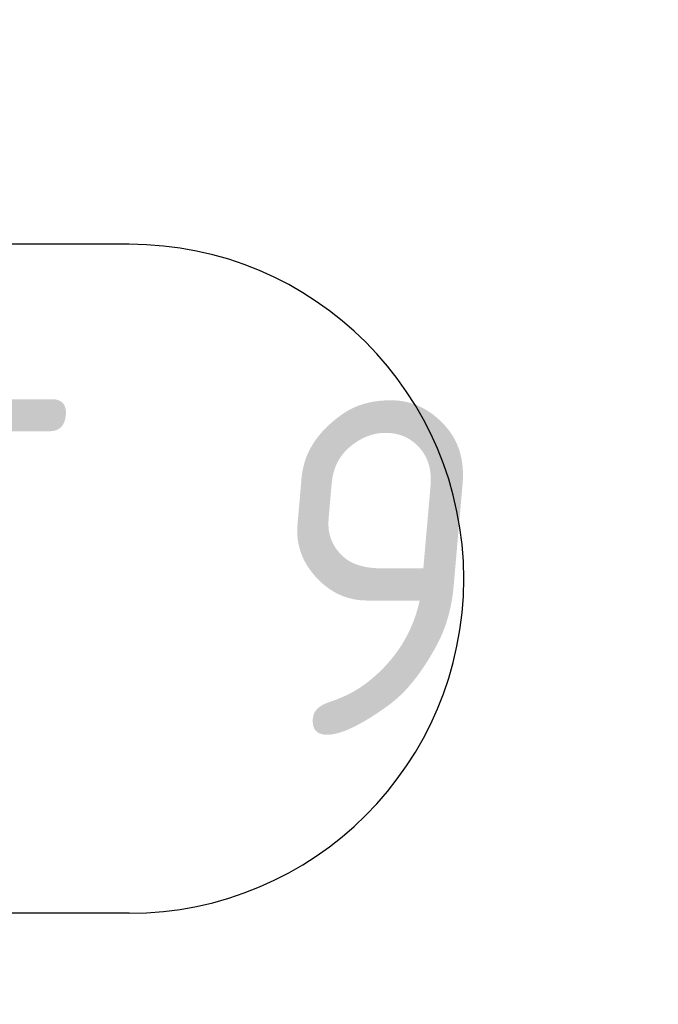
# Model space of a CAD drawing. Header units: millimetres. Extents: x 4047 to 23472, y 1613 to 16682.
# Tile 78 of 86: x 21111 to 21397, y 4015 to 4456. Entities that reach past the tile are written whole.
import ezdxf

# ---------------------------------------------------------------- set-up
doc = ezdxf.new("R2010")
doc.units = ezdxf.units.MM
doc.layers.add('Rbcs_EX_Wymiary', color=7, linetype='Continuous')
doc.styles.add('RBCS_dim', font='isocpeur.ttf', dxfattribs={"width": 0.9, "oblique": 5})
doc.styles.add('RBCS_dim1', font='isocpeur.ttf', dxfattribs={"width": 0.9, "oblique": 5, "height": 3})
doc.dimstyles.new('Copy of RBCS_STANDARD', dxfattribs={"dimtxt": 2.5, "dimasz": 2.5, "dimexe": 2, "dimexo": 5, "dimgap": 0.5, "dimtad": 1, "dimdec": 0, "dimtxsty": 'RBCS_dim', "dimblk": 'OBLIQUE', "dimcen": 2.5, "dimclrd": 3, "dimclre": 3, "dimclrt": 6, "dimadec": 0, "dimazin": 0, "dimtfac": 1, "dimtdec": 0, "dimtix": 1, "dimtmove": 0, "dimatfit": 3, "dimfxl": 2, "dimfxlon": 1, "dimarcsym": 0})

# ---------------------------------------------------------------- blocks, each defined once
blk = doc.blocks.new('_OBLIQUE')
at = {"color": 0, "linetype": 'ByBlock'}
blk.add_line((-0.5, -0.5), (0.5, 0.5), dxfattribs=at)
blk = doc.blocks.new('*D306')
at = {"layer": 'Defpoints', "color": 0, "lineweight": 25, "transparency": 16777216}
for p in [(20870.81, 4456.08), (21040.81, 4456.08), (20870.81, 2917.13)]:
    blk.add_point(p, dxfattribs=at)
at = {"layer": 'Rbcs_EX_Wymiary', "color": 3, "lineweight": -2, "transparency": 16777216}
for p, q in [((20870.81, 3017.13), (20870.81, 2817.13)), ((21040.81, 3017.13), (21040.81, 2817.13)), ((20870.81, 2917.13), (20745.81, 2917.13)), ((21040.81, 2917.13), (20870.81, 2917.13)), ((21040.81, 2917.13), (21165.81, 2917.13))]:
    blk.add_line(p, q, dxfattribs=at)
at = {"layer": 'Rbcs_EX_Wymiary', "color": 3, "lineweight": -2, "transparency": 16777216, "xscale": 125, "yscale": 125, "zscale": 125}
blk.add_blockref('_OBLIQUE', (20870.81, 2917.13), dxfattribs=at)
at = {"layer": 'Rbcs_EX_Wymiary', "color": 3, "lineweight": -2, "transparency": 16777216, "xscale": 125, "yscale": 125, "zscale": 125, "rotation": 180}
blk.add_blockref('_OBLIQUE', (21040.81, 2917.13), dxfattribs=at)
at = {"layer": 'Rbcs_EX_Wymiary', "color": 6, "transparency": 16777216, "insert": (20955.81, 3004.63), "char_height": 125, "attachment_point": 5, "style": 'RBCS_dim'}
blk.add_mtext('170', dxfattribs=at)

msp = doc.modelspace()

# ---------------------------------------------------------------- linework, layer by layer
at = {"layer": 'Rbcs_EX_Wymiary', "color": 3}
for p, q in [((21160.1, 4355.36), (20890.47, 4355.36)), ((21160.1, 4055.36), (20890.47, 4055.36))]:
    msp.add_line(p, q, dxfattribs=at)
msp.add_arc((21160.1, 4205.36), 150, 270, 90, dxfattribs=at)

# ---------------------------------------------------------------- texts
at = {"layer": 'Rbcs_EX_Wymiary', "color": 6, "ltscale": 50, "insert": (20789.52, 4098.16), "char_height": 150, "attachment_point": 7, "style": 'RBCS_dim1'}
msp.add_mtext('KĄT 9', dxfattribs=at)

# ---------------------------------------------------------------- dimensions: what is measured, and where the dimension line sits
at = {"layer": 'Rbcs_EX_Wymiary'}
dim = msp.add_linear_dim(base=(20870.81, 2917.13), p1=(21040.81, 4456.08), p2=(20870.81, 4456.08), dimstyle='Copy of RBCS_STANDARD', dxfattribs=at)
dim.commit()
dim.dimension.update_dxf_attribs({"geometry": '*D306', "text_midpoint": (20955.81, 3004.63)})

doc.saveas('drawing.dxf')
